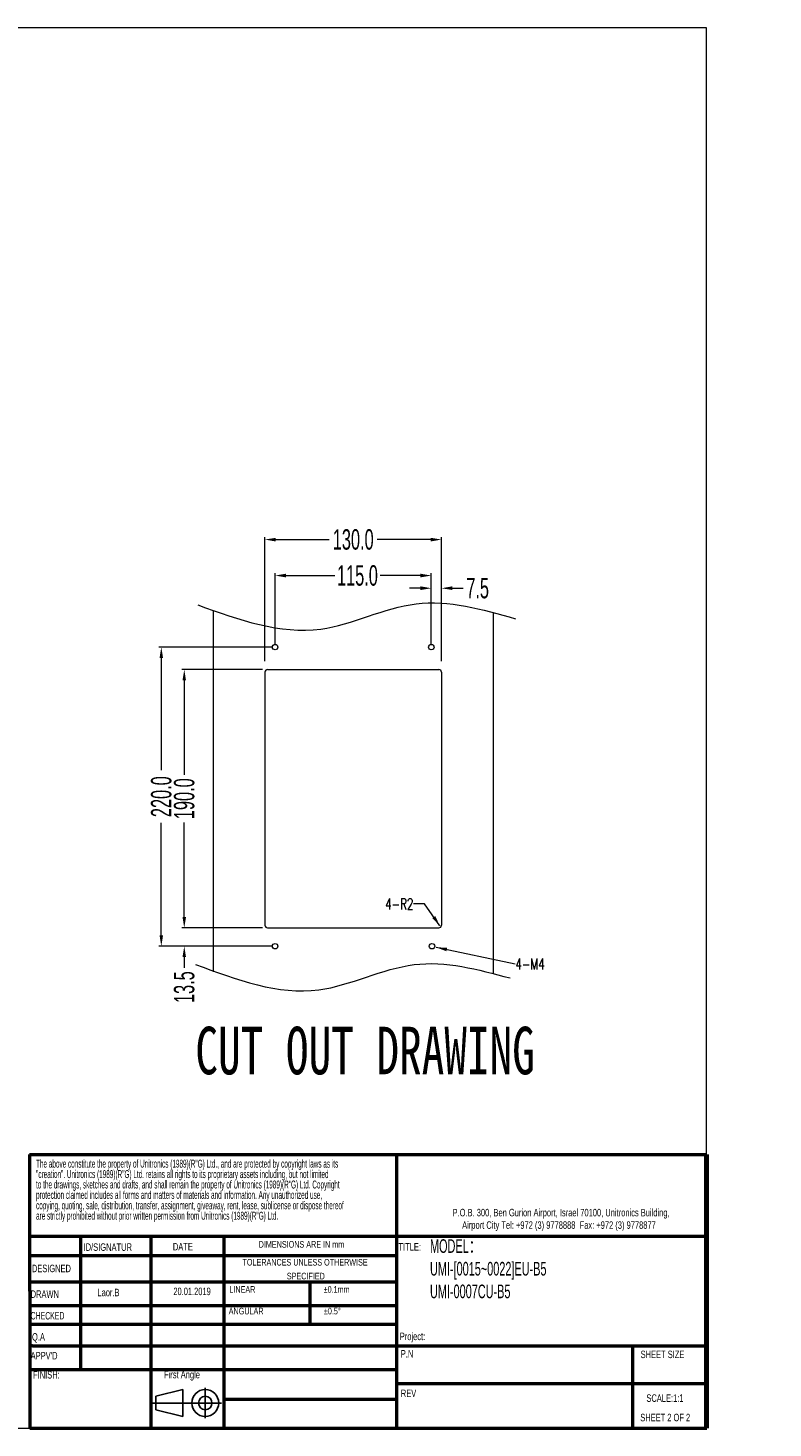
# Model space of a CAD drawing. Header units: millimetres. Extents: x -473 to 23648, y -382 to 1866.
# Tile 65 of 256: x 1456 to 2004, y -382 to 647. Entities that reach past the tile are written whole.
import ezdxf
from ezdxf.lldxf.tags import DXFTag

# ---------------------------------------------------------------- set-up
doc = ezdxf.new("R2010")
doc.units = ezdxf.units.MM
doc.header["$LTSCALE"] = 80
doc.header["$PDMODE"] = 3
doc.header["$PDSIZE"] = 0.3
doc.layers.get('0').update_dxf_attribs({"linetype": 'CONTINUOUS'})
doc.layers.get('DEFPOINTS').update_dxf_attribs({"linetype": 'CONTINUOUS'})
doc.layers.add('03_ALL_AXES', color=7, linetype='CONTINUOUS')
doc.layers.add('SLD-0', color=7, linetype='CONTINUOUS')
doc.styles.add('SLDTEXTSTYLE0', font='TXT', dxfattribs={"width": 0.75})
doc.styles.add('SLDTEXTSTYLE1', font='TXT', dxfattribs={"width": 0.686449})
doc.styles.add('SLDTEXTSTYLE2', font='TXT', dxfattribs={"width": 0.6875})
doc.styles.add('SLDTEXTSTYLE3', font='TXT', dxfattribs={"width": 0.482098})
doc.styles.add('SLDTEXTSTYLE4', font='TXT', dxfattribs={"width": 0.551421})
doc.styles.get("Standard").update_dxf_attribs({"font": 'technic_.ttf', "width": 0.7})
tags = doc.linetypes.add('HIDDEN2', pattern=[0.1875, 0.125, -0.0625]).pattern_tags.tags
tags[6:7] = [DXFTag(74, 4), DXFTag(75, 0), DXFTag(340, '0'), DXFTag(46, 1.0), DXFTag(50, 0.0), DXFTag(44, 0.0), DXFTag(45, 0.0)]
tags[4:5] = [DXFTag(74, 4), DXFTag(75, 0), DXFTag(340, '0'), DXFTag(46, 1.0), DXFTag(50, 0.0), DXFTag(44, 0.0), DXFTag(45, 0.0)]
doc.dimstyles.get("Standard").update_dxf_attribs({"dimtxt": 3, "dimasz": 3, "dimexe": 0.18, "dimexo": 0.0625, "dimgap": 0.09, "dimtad": 1, "dimdsep": 46, "dimtxsty": 'STANDARD', "dimcen": 0.09, "dimadec": 0, "dimazin": 0, "dimtol": 1, "dimtp": 0.01, "dimtm": 0.01, "dimtfac": 1, "dimtofl": 0, "dimtmove": 0, "dimatfit": 3, "dimfxl": 1, "dimtolj": 1, "dimarcsym": 0})

# ---------------------------------------------------------------- blocks, each defined once
blk = doc.blocks.new('*D13')
at = {"color": 0, "lineweight": 0, "transparency": 16777216}
for p, q in [((1635.8, 191.9), (1552, 191.9)), ((1553.8, 183.9), (1553.8, 101.3)), ((1553.8, -20.1), (1553.8, 62.6)), ((1635.8, -28.1), (1552, -28.1))]:
    blk.add_line(p, q, dxfattribs=at)
for points in [[(1555.1, 183.9), (1552.5, 183.9), (1553.8, 191.9)], [(1552.5, -20.1), (1555.1, -20.1), (1553.8, -28.1)]]:
    blk.add_solid(points, dxfattribs=at)
at = {"layer": 'DEFPOINTS', "color": 0, "lineweight": 0, "transparency": 16777216}
for p in [(1553.8, 191.9), (1637.6, 191.9), (1637.6, -28.1)]:
    blk.add_point(p, dxfattribs=at)
at = {"color": 0, "lineweight": 0, "transparency": 16777216, "insert": (1553.8, 81.9), "char_height": 15, "attachment_point": 5, "rotation": 90}
blk.add_mtext('\\A1;220.0', dxfattribs=at)
blk = doc.blocks.new('*D14')
at = {"color": 0, "lineweight": 0, "transparency": 16777216}
for p, q in [((1637.6, 193.7), (1637.6, 246.3)), ((1645.6, 244.5), (1681.5, 244.5)), ((1744.6, 244.5), (1714.9, 244.5)), ((1752.6, 193.7), (1752.6, 246.3))]:
    blk.add_line(p, q, dxfattribs=at)
for points in [[(1645.6, 245.9), (1645.6, 243.2), (1637.6, 244.5)], [(1744.6, 243.2), (1744.6, 245.9), (1752.6, 244.5)]]:
    blk.add_solid(points, dxfattribs=at)
at = {"layer": 'DEFPOINTS', "color": 0, "lineweight": 0, "transparency": 16777216}
for p in [(1752.6, 244.5), (1637.6, 191.9), (1752.6, 191.9)]:
    blk.add_point(p, dxfattribs=at)
at = {"color": 0, "lineweight": 0, "transparency": 16777216, "insert": (1698.2, 244.5), "char_height": 15, "attachment_point": 5}
blk.add_mtext('\\A1;115.0', dxfattribs=at)
blk = doc.blocks.new('*D15')
at = {"color": 0, "lineweight": 0, "transparency": 16777216}
for p, q in [((1630.1, 181.5), (1630.1, 272.8)), ((1638.1, 271), (1677.5, 271)), ((1752.1, 271), (1712.7, 271)), ((1760.1, 181.5), (1760.1, 272.8))]:
    blk.add_line(p, q, dxfattribs=at)
for points in [[(1638.1, 272.3), (1638.1, 269.6), (1630.1, 271)], [(1752.1, 269.6), (1752.1, 272.3), (1760.1, 271)]]:
    blk.add_solid(points, dxfattribs=at)
at = {"layer": 'DEFPOINTS', "color": 0, "lineweight": 0, "transparency": 16777216}
for p in [(1760.1, 271), (1630.1, 179.7), (1760.1, 179.7)]:
    blk.add_point(p, dxfattribs=at)
at = {"color": 0, "lineweight": 0, "transparency": 16777216, "insert": (1695.1, 271), "char_height": 15, "attachment_point": 5}
blk.add_mtext('\\A1;130.0', dxfattribs=at)
blk = doc.blocks.new('*D16')
at = {"color": 0, "lineweight": 0, "transparency": 16777216}
for p, q in [((1752.6, 193.7), (1752.6, 237)), ((1760.1, 181.5), (1760.1, 237)), ((1744.6, 235.2), (1736.6, 235.2)), ((1768.1, 235.2), (1776.1, 235.2))]:
    blk.add_line(p, q, dxfattribs=at)
for points in [[(1744.6, 233.9), (1744.6, 236.6), (1752.6, 235.2)], [(1768.1, 236.6), (1768.1, 233.9), (1760.1, 235.2)]]:
    blk.add_solid(points, dxfattribs=at)
at = {"layer": 'DEFPOINTS', "color": 0, "lineweight": 0, "transparency": 16777216}
for p in [(1760.1, 235.2), (1752.6, 191.9), (1760.1, 179.7)]:
    blk.add_point(p, dxfattribs=at)
at = {"color": 0, "lineweight": 0, "transparency": 16777216, "insert": (1786.7, 235.2), "char_height": 15, "attachment_point": 5}
blk.add_mtext('\\A1;7.5', dxfattribs=at)
blk = doc.blocks.new('*D17')
at = {"color": 0, "lineweight": 0, "transparency": 16777216}
for p, q in [((1570.7, -6.6), (1570.7, 1.4)), ((1628.3, -14.6), (1568.9, -14.6)), ((1635.8, -28.1), (1568.9, -28.1)), ((1570.7, -36.1), (1570.7, -44.1))]:
    blk.add_line(p, q, dxfattribs=at)
for points in [[(1569.4, -6.6), (1572, -6.6), (1570.7, -14.6)], [(1572, -36.1), (1569.4, -36.1), (1570.7, -28.1)]]:
    blk.add_solid(points, dxfattribs=at)
at = {"layer": 'DEFPOINTS', "color": 0, "lineweight": 0, "transparency": 16777216}
for p in [(1570.7, -14.6), (1630.1, -14.6), (1637.6, -28.1)]:
    blk.add_point(p, dxfattribs=at)
at = {"color": 0, "lineweight": 0, "transparency": 16777216, "insert": (1570.7, -58.2), "char_height": 15, "attachment_point": 5, "rotation": 90}
blk.add_mtext('\\A1;13.5', dxfattribs=at)
blk = doc.blocks.new('*D18')
at = {"color": 0, "lineweight": 0, "transparency": 16777216}
for p, q in [((1628.3, 175.4), (1568.9, 175.4)), ((1570.7, 167.4), (1570.7, 98)), ((1570.7, -6.6), (1570.7, 62.8)), ((1628.3, -14.6), (1568.9, -14.6))]:
    blk.add_line(p, q, dxfattribs=at)
for points in [[(1572, 167.4), (1569.4, 167.4), (1570.7, 175.4)], [(1569.4, -6.6), (1572, -6.6), (1570.7, -14.6)]]:
    blk.add_solid(points, dxfattribs=at)
at = {"layer": 'DEFPOINTS', "color": 0, "lineweight": 0, "transparency": 16777216}
for p in [(1630.1, 175.4), (1570.7, -14.6), (1630.1, -14.6)]:
    blk.add_point(p, dxfattribs=at)
at = {"color": 0, "lineweight": 0, "transparency": 16777216, "insert": (1570.7, 80.4), "char_height": 15, "attachment_point": 5, "rotation": 90}
blk.add_mtext('\\A1;190.0', dxfattribs=at)
blk = doc.blocks.new('Block1')
at = {"layer": 'SLD-0'}
for p, q in [((305.62, 18.94), (305.62, 12.19)), ((294.62, 17.06), (300.62, 18.56)), ((294.62, 14.06), (294.62, 17.06)), ((300.62, 18.56), (300.62, 12.56)), ((293.98, 15.56), (309.24, 15.56)), ((300.62, 12.56), (294.62, 14.06))]:
    blk.add_line(p, q, dxfattribs=at)
for radius in [3, 1.5]:
    blk.add_circle((305.62, 15.56), radius, dxfattribs=at)
blk = doc.blocks.new('SW_NOTE_0')
at = {"layer": 'SLD-0', "color": 0, "char_height": 1.5875, "attachment_point": 1, "style": 'SLDTEXTSTYLE3'}
for s, insert in [('The above constitute the property of Unitronics (1989)(R"G) Ltd., and are protected by copyright laws as its', (0, 2.05)), ('"creation". Unitronics (1989)(R"G) Ltd. retains all rights to its proprietary assets including, but not limited', (0, -0.04)), ('to the drawings, sketches and drafts, and shall remain the property of Unitronics (1989)(R"G) Ltd. Copyright', (0, -2.12)), ('protection claimed includes all forms and matters of materials and information. Any unauthorized use,', (0, -4.2)), ('copying, quoting, sale, distribution, transfer, assignment, giveaway, rent, lease, sublicense or dispose thereof', (0, -6.29)), ('are strictly prohibited without prior written permission from Unitronics (1989)(R"G) Ltd.', (0, -8.37))]:
    blk.add_mtext(s, dxfattribs=dict(at, insert=insert))
blk = doc.blocks.new('SW_NOTE_1')
at = {"layer": 'SLD-0', "color": 0, "attachment_point": 2, "style": 'SLDTEXTSTYLE0'}
for s, insert, char_height in [('TOLERANCES UNLESS OTHERWISE', (13.54, 1.71), 1.3229), ('SPECIFIED', (13.69, -1.06), 1.323)]:
    blk.add_mtext(s, dxfattribs=dict(at, insert=insert, char_height=char_height))
blk = doc.blocks.new('SW_NOTE_2')
at = {"color": 0, "linetype": 'Continuous', "lineweight": 0, "char_height": 1.5, "attachment_point": 2, "style": 'SLDTEXTSTYLE0'}
for s, insert in [('P.O.B. 300, Ben Gurion Airport, Israel 70100, Unitronics Building,', (29.41, 1.93)), ('Airport City Tel: +972 (3) 9778888  Fax: +972 (3) 9778877', (28.99, -0.57))]:
    blk.add_mtext(s, dxfattribs=dict(at, insert=insert))

msp = doc.modelspace()

# ---------------------------------------------------------------- linework, layer by layer
at = {"lineweight": 0}
for p, q in [((1955.104, 647.262), (-472.508, 647.262)), ((1955.104, -382.445), (1955.104, 647.262)), ((1592.082, 218.846), (1592.082, -46.964)), ((1798.082, 217.343), (1798.082, -48.255)), ((1632.082, 175.42), (1758.082, 175.42)), ((1630.082, 173.42), (1630.082, -12.58)), ((1760.082, 173.42), (1760.082, -12.58)), ((1632.082, -14.58), (1758.082, -14.58)), ((-472.508, -382.445), (1955.104, -382.445))]:
    msp.add_line(p, q, dxfattribs=at)
at = {"color": 7, "linetype": 'Continuous', "lineweight": 50}
for p, q in [((1456.728, -181.234), (1955.104, -181.234)), ((1456.728, -181.234), (1457.056, -382.445)), ((1727.068, -181.234), (1727.068, -382.445)), ((1955.104, -241.643), (1456.827, -241.643)), ((1494.375, -241.643), (1494.375, -339.685)), ((1545.978, -242.422), (1545.978, -382.445)), ((1599.974, -382.445), (1599.974, -241.643)), ((1727.068, -255.913), (1456.85, -255.913)), ((1727.068, -275.109), (1456.881, -275.109)), ((1663.196, -275.109), (1663.196, -306.431)), ((1727.068, -292.479), (1456.909, -292.479)), ((1727.068, -306.431), (1456.932, -306.431)), ((1458.921, -321.948), (1456.957, -321.948)), ((1458.921, -321.948), (1955.104, -321.948)), ((1900.943, -382.445), (1900.943, -321.948)), ((1599.974, -339.685), (1456.986, -339.685)), ((1955.104, -349.988), (1727.068, -349.988)), ((1457.056, -382.445), (1955.432, -382.445))]:
    msp.add_line(p, q, dxfattribs=at)
at = {"color": 7, "linetype": 'Continuous', "lineweight": 70}
msp.add_line((1955.104, -181.234), (1955.104, -382.445), dxfattribs=at)
at = {"color": 7, "linetype": 'Continuous', "lineweight": 35}
msp.add_line((1955.269, -241.643), (1955.104, -241.643), dxfattribs=at)
at = {"linetype": 'Continuous', "lineweight": 50}
for p, q in [((1727.068, -339.685), (1599.974, -339.685)), ((1727.068, -361.507), (1599.974, -361.507))]:
    msp.add_line(p, q, dxfattribs=at)
at = {"lineweight": 0}
for centre in [(1637.582, -28.08), (1753.082, -28.08)]:
    msp.add_circle(centre, 2, dxfattribs=at)
for centre, start, end in [((1632.082, 173.42), 90, 180), ((1758.082, 173.42), 0, 90), ((1632.082, -12.58), 180, 270), ((1758.082, -12.58), 270, 0)]:
    msp.add_arc(centre, 2, start, end, dxfattribs=at)
at = {"color": 0, "linetype": 'HIDDEN2', "lineweight": 0}
for points, knots in [([(1580.692, 222.896), (1611.055, 212.024), (1665.284, 192.608), (1741.352, 233.516), (1790.005, 219.74), (1814.59, 212.779)], [0, 0, 0, 0, 92.24964961, 164.75928905, 238.82673875, 238.82673875, 238.82673875, 238.82673875]), ([(1578.893, -41.42), (1609.359, -52.777), (1663.63, -73.007), (1739.001, -32.288), (1786.824, -45.109), (1810.54, -51.467)], [0, 0, 0, 0, 92.79698355, 165.30662299, 236.64278899, 236.64278899, 236.64278899, 236.64278899])]:
    msp.add_open_spline(points, degree=3, knots=knots, dxfattribs=at)
at = {"layer": '03_ALL_AXES', "color": 0, "linetype": 'Continuous', "lineweight": 0}
for centre in [(1637.582, 191.919), (1752.582, 191.919)]:
    msp.add_circle(centre, 2, dxfattribs=at)

# ---------------------------------------------------------------- block references
at = {"color": 7, "linetype": 'Continuous', "lineweight": 0, "xscale": 3.67488, "yscale": 3.67488, "zscale": 3.67488}
msp.add_blockref('SW_NOTE_2', (1740.056, -228.344), dxfattribs=at)
at = {"color": 7, "linetype": 'Continuous', "xscale": 3.307392, "yscale": 3.307392, "zscale": 3.307392}
msp.add_blockref('Block1', (575.345, -415.548), dxfattribs=at)
at = {"layer": 'SLD-0', "xscale": 3.67488, "yscale": 3.67488, "zscale": 3.67488}
for name, p in [('SW_NOTE_0', (1461.588, -192.647)), ('SW_NOTE_1', (1609.903, -264.385))]:
    msp.add_blockref(name, p, dxfattribs=at)

# ---------------------------------------------------------------- texts
at = {"color": 3, "lineweight": 0, "char_height": 8}
for s, insert, attachment_point in [('\\ftxt.shx;4-R2', (1739.471, 2.981), 6), ('{\\ftxt.shx|b0|i0|c177|p0;4-M4}', (1814.478, -41.156), 4)]:
    msp.add_mtext(s, dxfattribs=dict(at, insert=insert, attachment_point=attachment_point))
at = {"lineweight": 0, "attachment_point": 1}
for s, insert, char_height, width in [('{\\fSimSun|b0|i0|c134|p2;FLANGE MOUNTING}', (1102.668, -90.281), 35, 740.76335), ('{\\fSimSun|b0|i0|c134|p2;CUT OUT DRAWING}', (1578.84, -87.304), 35, 740.76335), ('MODEL{\\fSimSun|b0|i0|c134|p2;：\\fSimSun|b0|i0|c177|p2;\\P}UMI-[0015~0022]EU-B5 \\PUMI-0007CU-B5', (1751.625, -243.629), 10, 138.45004)]:
    msp.add_mtext(s, dxfattribs=dict(at, insert=insert, char_height=char_height, width=width))
at = {"color": 7, "linetype": 'Continuous', "lineweight": 0, "attachment_point": 1}
for s, insert, char_height, style in [('ID/SIGNATUR', (1496.574, -246.63), 5.51232, 'SLDTEXTSTYLE0'), ('DATE', (1562.31, -246.352), 5.5123, 'SLDTEXTSTYLE0'), ('TITLE:', (1728.396, -246.472), 5.5123, 'SLDTEXTSTYLE0'), ('DRAWN', (1457.627, -281.21), 5.5123, 'SLDTEXTSTYLE1'), ('Q.A', (1458.612, -312.683), 5.5123, 'SLDTEXTSTYLE0'), ("APPV'D", (1457.613, -326.512), 5.5123, 'SLDTEXTSTYLE0'), ('P.N', (1730.134, -325.101), 5.5123, 'SLDTEXTSTYLE0'), ('SCALE:1:1', (1910.945, -357.687), 5.5123, 'SLDTEXTSTYLE0'), ('SHEET 2 OF 2', (1906.436, -371.972), 5.51232, 'SLDTEXTSTYLE2')]:
    msp.add_mtext(s, dxfattribs=dict(at, insert=insert, char_height=char_height, style=style))
at = {"layer": 'SLD-0', "attachment_point": 1}
for s, insert, char_height, style in [('DIMENSIONS ARE IN mm', (1625.488, -244.956), 4.86156, 'SLDTEXTSTYLE0'), ('DESIGNED', (1458.528, -262.338), 5.5123, 'SLDTEXTSTYLE1'), ('±0.1mm', (1673.337, -278.117), 4.8616, 'SLDTEXTSTYLE0'), ('{\\fArial|b0|i0|c0|p34;Laor.B}', (1506.802, -280.01), 5.51232, 'SLDTEXTSTYLE1'), ('{\\fArial|b0|i0|c177|p34;20.01.2019}', (1562.681, -279.202), 5.51232, 'SLDTEXTSTYLE1'), ('LINEAR', (1603.927, -278.117), 4.8616, 'SLDTEXTSTYLE0'), ('CHECKED', (1457.616, -297.116), 5.5123, 'SLDTEXTSTYLE4'), ('ANGULAR', (1603.432, -294.022), 4.8616, 'SLDTEXTSTYLE0'), ('±0.5°', (1673.51, -294.022), 4.8616, 'SLDTEXTSTYLE0'), ('Project:', (1729.359, -312.323), 5.5123, 'SLDTEXTSTYLE0'), ('SHEET SIZE', (1906.697, -325.532), 5.5123, 'SLDTEXTSTYLE0'), ('FINISH:', (1459.364, -340.541), 5.5123, 'SLDTEXTSTYLE0'), ('First Angle', (1555.813, -340.384), 5.51232, 'SLDTEXTSTYLE0'), ('REV', (1730.134, -354.172), 5.5123, 'SLDTEXTSTYLE0')]:
    msp.add_mtext(s, dxfattribs=dict(at, insert=insert, char_height=char_height, style=style))

# ---------------------------------------------------------------- dimensions: what is measured, and where the dimension line sits
at = {"color": 3, "lineweight": 0}
for base, p1, p2, picture, middle in [((1760.082, 270.965), (1630.082, 179.67), (1760.082, 179.67), '*D15', (1695.082, 270.965)), ((1752.582, 244.525), (1637.582, 191.919), (1752.582, 191.919), '*D14', (1698.177, 244.525)), ((1760.082, 235.225), (1752.582, 191.919), (1760.082, 179.67), '*D16', (1786.672, 235.225))]:
    dim = msp.add_linear_dim(base=base, p1=p1, p2=p2, dimstyle='STANDARD', override={"dimtxt": 15, "dimasz": 8, "dimexe": 1.8, "dimexo": 1.8, "dimtad": 0, "dimdec": 1, "dimzin": 0, "dimdsep": 0, "dimcen": 0.5, "dimtol": 0, "dimtdec": 4, "dimtzin": 0, "dimlwd": 0, "dimlwe": 0}, dxfattribs=at)
    dim.commit()
    dim.dimension.update_dxf_attribs({"geometry": picture, "text_midpoint": middle, "dimtype": 160})
for base, p1, p2, picture, middle in [((1553.796, 191.919), (1637.582, -28.08), (1637.582, 191.919), '*D13', (1553.796, 81.92)), ((1570.688, -14.58), (1630.082, 175.42), (1630.082, -14.58), '*D18', (1570.688, 80.42))]:
    dim = msp.add_linear_dim(base=base, p1=p1, p2=p2, angle=90, dimstyle='STANDARD', override={"dimtxt": 15, "dimasz": 8, "dimexe": 1.8, "dimexo": 1.8, "dimtad": 0, "dimdec": 1, "dimzin": 0, "dimdsep": 0, "dimcen": 0.5, "dimtol": 0, "dimtdec": 4, "dimtzin": 0, "dimlwd": 0, "dimlwe": 0}, dxfattribs=at)
    dim.commit()
    dim.dimension.update_dxf_attribs({"geometry": picture, "text_midpoint": middle})
dim = msp.add_linear_dim(base=(1570.688, -14.58), p1=(1637.582, -28.08), p2=(1630.082, -14.58), angle=90, dimstyle='STANDARD', override={"dimtxt": 15, "dimasz": 8, "dimexe": 1.8, "dimexo": 1.8, "dimtad": 0, "dimdec": 1, "dimzin": 0, "dimdsep": 0, "dimcen": 0.5, "dimtol": 0, "dimtdec": 4, "dimtzin": 0, "dimlwd": 0, "dimlwe": 0}, dxfattribs=at)
dim.commit()
dim.dimension.update_dxf_attribs({"geometry": '*D17', "text_midpoint": (1570.688, -58.17), "dimtype": 160})

# ---------------------------------------------------------------- leaders
at = {"color": 3, "lineweight": 0, "annotation_type": 0, "has_hookline": 1, "hookline_direction": 1}
for points, text_width in [([(1758.985, -13.181), (1747.561, 2.981), (1739.561, 2.981)], 21.6), ([(1756.112, -28.87), (1814.388, -41.156)], 24)]:
    msp.add_leader(points, dimstyle='STANDARD', override={"dimtxt": 15, "dimasz": 8, "dimexe": 1.8, "dimexo": 1.8, "dimtad": 0, "dimdec": 1, "dimzin": 0, "dimdsep": 0, "dimcen": 0.5, "dimtol": 0, "dimtdec": 4, "dimtzin": 0, "dimlwd": 0, "dimlwe": 0}, dxfattribs=dict(at, text_width=text_width))

doc.saveas('drawing.dxf')
